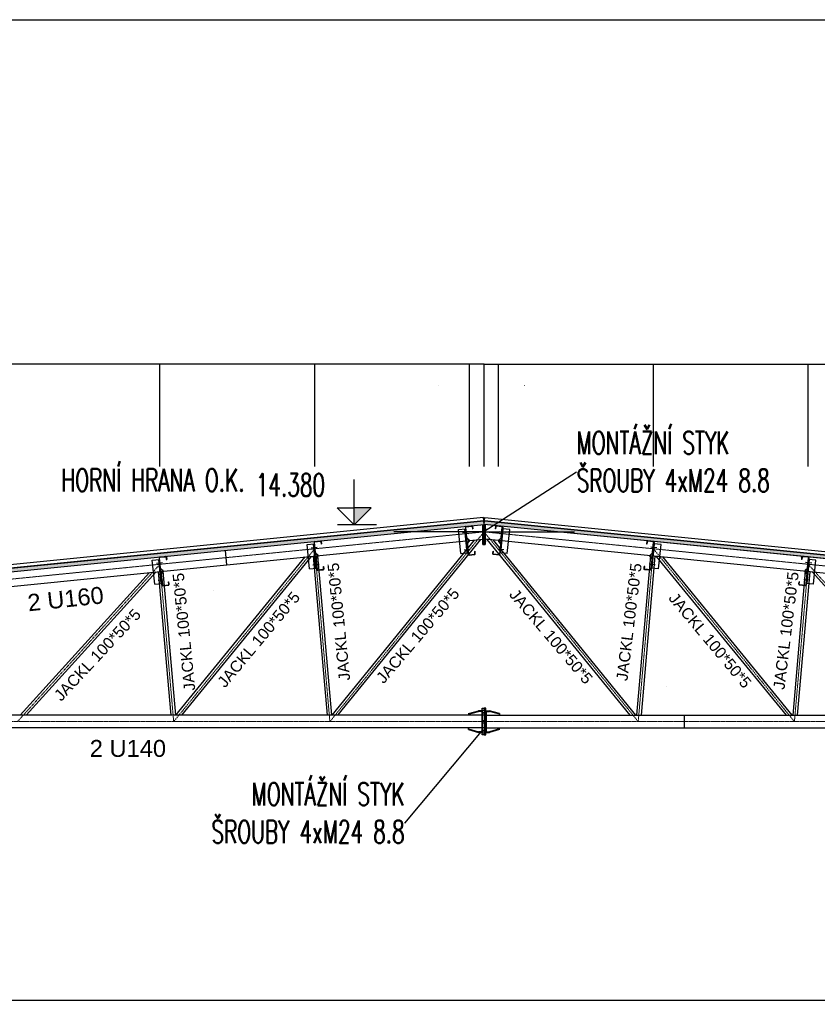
# Model space of a CAD drawing. Header units: millimetres. Extents: x -1190408159 to 361788912, y -2544212749 to 93633750.
# Tile 48 of 69: x 252304 to 260957, y -35990 to -25311. Entities that reach past the tile are written whole.
import ezdxf
from ezdxf.enums import TextEntityAlignment as Align

# ---------------------------------------------------------------- set-up
doc = ezdxf.new("R2010")
doc.units = ezdxf.units.MM
doc.header["$PDSIZE"] = -1
doc.linetypes.add('DASHDOT', pattern=[25.4, 12.7, -6.35, 0, -6.35])
doc.linetypes.add('HIDDEN2', pattern=[0.1875, 0.125, -0.0625])
for name, color, linetype in [('CKTEXTY_MALE', 6, 'Continuous'), ('CSPROFILY_POHLEDY', 7, 'Continuous'), ('CSPROFILY_SKRYTE', 6, 'HIDDEN2'), ('KOTY', 3, 'Continuous'), ('KOTY-VYSKA', 7, 'Continuous'), ('OBRYS', 7, 'Continuous'), ('POPIS', 7, 'Continuous'), ('SRAFY', 9, 'Continuous'), ('SUMA', 7, 'Continuous'), ('ŠRAFY', 8, 'Continuous')]:
    doc.layers.add(name, color=color, linetype=linetype)
doc.layers.add('OSY', color=4, linetype='DASHDOT', lineweight=18)
doc.styles.add('100', font='romans.shx', dxfattribs={"width": 0.65, "height": 0.25})
doc.styles.add('50', font='romans.shx', dxfattribs={"width": 0.65, "height": 0.125})
doc.styles.add('ARIAL', font='ARIAL.TTF', dxfattribs={"height": 1000})
doc.styles.add('S2_5', font='ROMANS.shx', dxfattribs={"width": 0.65, "height": 2.5})
doc.dimstyles.new('100', dxfattribs={"dimscale": 0.1, "dimtxt": 1, "dimasz": 1, "dimexe": 1, "dimexo": 5, "dimgap": 1, "dimtad": 1, "dimdec": 0, "dimlfac": 1000, "dimrnd": 1, "dimdsep": 46, "dimtxsty": '100', "dimblk": 'lin_kot', "dimcen": 0, "dimclrd": 256, "dimclre": 256, "dimaunit": 2, "dimadec": 3, "dimazin": 0, "dimtfac": 1, "dimtdec": 0, "dimtix": 1, "dimtmove": 2, "dimatfit": 3, "dimldrblk": 'sip_kot', "dimfxl": 1, "dimtvp": 2.5, "dimtolj": 1, "dimtzin": 0, "dimarcsym": 0})

# ---------------------------------------------------------------- blocks, each defined once
blk = doc.blocks.new('lin_kot')
at = {"linetype": 'Continuous'}
for q in [(-1, 0), (1, 0)]:
    blk.add_line((0, 0), q, dxfattribs=at)
for points in [[(0, 0), (-1, -1)], [(0, 0), (1, 1)]]:
    blk.add_lwpolyline(points, dxfattribs=at)
blk = doc.blocks.new('*D1343')
at = {"layer": 'Defpoints', "color": 0, "lineweight": 80, "transparency": 16777216}
for p in [(245459, -35944), (269224, -35944), (269224, -35944)]:
    blk.add_point(p, dxfattribs=at)
at = {"layer": 'KOTY', "lineweight": -2, "transparency": 16777216}
for p, q in [((245459, -35944), (245459, -35944)), ((245459, -35944), (269224, -35944)), ((269224, -35944), (269224, -35944))]:
    blk.add_line(p, q, dxfattribs=at)
at = {"layer": 'KOTY', "lineweight": -2, "transparency": 16777216, "xscale": 0.1, "yscale": 0.1, "zscale": 0.1, "rotation": 180}
blk.add_blockref('lin_kot', (245459, -35944), dxfattribs=at)
at = {"layer": 'KOTY', "lineweight": -2, "transparency": 16777216, "xscale": 0.1, "yscale": 0.1, "zscale": 0.1}
blk.add_blockref('lin_kot', (269224, -35944), dxfattribs=at)
at = {"layer": 'KOTY', "color": 0, "transparency": 16777216, "insert": (257341, -35944), "char_height": 0.25, "attachment_point": 5, "style": '100'}
blk.add_mtext('\\A1;23765000', dxfattribs=at)
blk = doc.blocks.new('sip_kot')
at = {"linetype": 'Continuous'}
blk.add_lwpolyline([(0, 0, 0, 0.7, 0), (-3, 0, 0.7, 0.7, 0)], format="xyseb", dxfattribs=at)
blk = doc.blocks.new('Vaznice')
at = {"layer": 'SUMA'}
for p, q in [((118, 37), (118, -78)), ((122, -78), (122, 37)), ((194, 37), (194, 11)), ((198, 37), (198, 11)), ((198, 37), (198, 11)), ((122, -88), (141, -107)), ((125, -85), (144, -104)), ((118, -265), (118, -150)), ((122, -140), (141, -121)), ((122, -150), (122, -265)), ((125, -143), (144, -124)), ((194, -265), (194, -239)), ((198, -265), (198, -239)), ((198, -265), (198, -239))]:
    blk.add_line(p, q, dxfattribs=at)
at = {"layer": 'SUMA', "color": 7, "linetype": 'Continuous'}
for p, q in [((127, 46), (189, 46)), ((127, 42), (189, 42)), ((194, 11), (198, 11)), ((127, -270), (189, -270)), ((127, -274), (189, -274)), ((194, -239), (198, -239))]:
    blk.add_line(p, q, dxfattribs=at)
for centre, radius, start, end in [((127, 37), 9, 90, 180), ((127, 37), 5, 90, 180), ((127, -265), 9, 180, 270), ((127, -265), 5, 180, 270)]:
    blk.add_arc(centre, radius, start, end, dxfattribs=at)
at = {"layer": 'SUMA'}
for centre, radius, start, end in [((189, 37), 9, 0, 90), ((189, 37), 5, 0, 90), ((132, -78), 14, 180, 224.9113), ((132, -78), 10, 180, 224.9113), ((134, -114), 10, 0, 44.9113), ((134, -114), 14, 0, 44.4153), ((132, -150), 14, 135.0887, 180), ((132, -150), 10, 135.0887, 180), ((134, -114), 10, 315.0887, 0), ((134, -114), 14, 315.5847, 0), ((189, -265), 9, 270, 0), ((189, -265), 5, 270, 0)]:
    blk.add_arc(centre, radius, start, end, dxfattribs=at)
blk = doc.blocks.new('A$C3FF1313D')
at = {"layer": 'CSPROFILY_POHLEDY'}
blk.add_line((17, -2), (17, -2), dxfattribs=at)
blk.add_line((17, -2), (17, -2), dxfattribs=at)
blk.add_line((17, -2), (17, -2), dxfattribs=at)
blk.add_line((17, -2), (17, -2), dxfattribs=at)
blk.add_line((17, -2), (17, -2), dxfattribs=at)
at = {"layer": 'OSY', "color": 1}
blk.add_line((17, -2), (17, -2), dxfattribs=at)
blk.add_line((17, -2), (17, -2), dxfattribs=at)
at = {"layer": 'SUMA', "color": 1}
blk.add_line((17, -2), (17, -2), dxfattribs=at)
blk.add_line((17, -2), (17, -2), dxfattribs=at)
blk.add_line((17, -2), (17, -2), dxfattribs=at)
blk.add_line((17, -2), (17, -2), dxfattribs=at)
at = {"layer": 'SUMA', "xscale": -0.001000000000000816, "yscale": 0.000999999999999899, "zscale": 0.001, "rotation": 354.9999772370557}
blk.add_blockref('Vaznice', (17, -2), dxfattribs=at)
blk = doc.blocks.new('*D1344')
at = {"layer": 'Defpoints', "color": 0, "lineweight": 80, "transparency": 16777216}
for p in [(257184, -29048), (257184, -30157), (257341, -30157)]:
    blk.add_point(p, dxfattribs=at)
at = {"layer": 'KOTY', "lineweight": -2, "transparency": 16777216}
for p, q in [((257184, -30156), (257184, -29048)), ((257341, -29048), (257185, -29048)), ((257341, -30156), (257341, -29048))]:
    blk.add_line(p, q, dxfattribs=at)
at = {"layer": 'KOTY', "lineweight": -2, "transparency": 16777216, "xscale": 0.1, "yscale": 0.1, "zscale": 0.1, "rotation": 180}
blk.add_blockref('lin_kot', (257184, -29048), dxfattribs=at)
at = {"layer": 'KOTY', "lineweight": -2, "transparency": 16777216, "xscale": 0.1, "yscale": 0.1, "zscale": 0.1}
blk.add_blockref('lin_kot', (257341, -29048), dxfattribs=at)
at = {"layer": 'KOTY', "color": 0, "transparency": 16777216, "insert": (256848, -29282), "char_height": 0.25, "attachment_point": 5, "style": '100'}
blk.add_mtext('\\A1;156800', dxfattribs=at)
blk = doc.blocks.new('*D1345')
at = {"layer": 'Defpoints', "color": 0, "lineweight": 80, "transparency": 16777216}
for p in [(255505, -29048), (255505, -30157), (257184, -30157)]:
    blk.add_point(p, dxfattribs=at)
at = {"layer": 'KOTY', "lineweight": -2, "transparency": 16777216}
for p, q in [((255505, -30156), (255505, -29048)), ((257184, -29048), (255505, -29048)), ((257184, -30156), (257184, -29048))]:
    blk.add_line(p, q, dxfattribs=at)
at = {"layer": 'KOTY', "lineweight": -2, "transparency": 16777216, "xscale": 0.1, "yscale": 0.1, "zscale": 0.1, "rotation": 180}
blk.add_blockref('lin_kot', (255505, -29048), dxfattribs=at)
at = {"layer": 'KOTY', "lineweight": -2, "transparency": 16777216, "xscale": 0.1, "yscale": 0.1, "zscale": 0.1}
blk.add_blockref('lin_kot', (257184, -29048), dxfattribs=at)
at = {"layer": 'KOTY', "color": 0, "transparency": 16777216, "insert": (256345, -29048), "char_height": 0.25, "attachment_point": 5, "style": '100'}
blk.add_mtext('\\A1;1679720', dxfattribs=at)
blk = doc.blocks.new('*D1346')
at = {"layer": 'Defpoints', "color": 0, "lineweight": 80, "transparency": 16777216}
for p in [(253825, -29048), (253825, -30157), (255505, -30157)]:
    blk.add_point(p, dxfattribs=at)
at = {"layer": 'KOTY', "lineweight": -2, "transparency": 16777216}
for p, q in [((253825, -30156), (253825, -29048)), ((255505, -29048), (253825, -29048)), ((255505, -30156), (255505, -29048))]:
    blk.add_line(p, q, dxfattribs=at)
at = {"layer": 'KOTY', "lineweight": -2, "transparency": 16777216, "xscale": 0.1, "yscale": 0.1, "zscale": 0.1, "rotation": 180}
blk.add_blockref('lin_kot', (253825, -29048), dxfattribs=at)
at = {"layer": 'KOTY', "lineweight": -2, "transparency": 16777216, "xscale": 0.1, "yscale": 0.1, "zscale": 0.1}
blk.add_blockref('lin_kot', (255505, -29048), dxfattribs=at)
at = {"layer": 'KOTY', "color": 0, "transparency": 16777216, "insert": (254665, -29048), "char_height": 0.25, "attachment_point": 5, "style": '100'}
blk.add_mtext('\\A1;1679720', dxfattribs=at)
blk = doc.blocks.new('*D1347')
at = {"layer": 'Defpoints', "color": 0, "lineweight": 80, "transparency": 16777216}
for p in [(252145, -29048), (252145, -30157), (253825, -30157)]:
    blk.add_point(p, dxfattribs=at)
at = {"layer": 'KOTY', "lineweight": -2, "transparency": 16777216}
for p, q in [((252145, -30156), (252145, -29048)), ((253825, -29048), (252145, -29048)), ((253825, -30156), (253825, -29048))]:
    blk.add_line(p, q, dxfattribs=at)
at = {"layer": 'KOTY', "lineweight": -2, "transparency": 16777216, "xscale": 0.1, "yscale": 0.1, "zscale": 0.1, "rotation": 180}
blk.add_blockref('lin_kot', (252145, -29048), dxfattribs=at)
at = {"layer": 'KOTY', "lineweight": -2, "transparency": 16777216, "xscale": 0.1, "yscale": 0.1, "zscale": 0.1}
blk.add_blockref('lin_kot', (253825, -29048), dxfattribs=at)
at = {"layer": 'KOTY', "color": 0, "transparency": 16777216, "insert": (252985, -29048), "char_height": 0.25, "attachment_point": 5, "style": '100'}
blk.add_mtext('\\A1;1679720', dxfattribs=at)
blk = doc.blocks.new('A$C0B455823')
at = {"layer": 'SRAFY', "color": 1}
for p, q in [((-13, -134), (13, 134)), ((-5, -135), (21, 134)), ((93, 126), (13, 134)), ((66, -142), (93, 126)), ((47, 91), (-20, 98)), ((17, 85), (9, 86)), ((18, 103), (10, 103)), ((28, -98), (-39, -92)), ((-2, -104), (-10, -103)), ((-1, -86), (-9, -86)), ((66, -142), (-13, -134))]:
    blk.add_line(p, q, dxfattribs=at)
at = {"layer": 'SRAFY', "color": 1, "xscale": -0.9999999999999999, "rotation": 354.2894068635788}
blk.add_blockref('Vaznice', (129, 102), dxfattribs=at)
blk = doc.blocks.new('*D1360')
at = {"layer": 'Defpoints', "color": 0, "lineweight": 80, "transparency": 16777216}
for p in [(254533, -31068), (254549, -31224), (254549, -31224)]:
    blk.add_point(p, dxfattribs=at)
at = {"layer": 'KOTY', "lineweight": -2, "transparency": 16777216}
for p, q in [((254533, -31068), (254533, -31068)), ((254533, -31068), (254549, -31224)), ((254548, -31224), (254549, -31224))]:
    blk.add_line(p, q, dxfattribs=at)
at = {"layer": 'KOTY', "lineweight": -2, "transparency": 16777216, "xscale": 0.1, "yscale": 0.1, "zscale": 0.1}
for p, rotation in [((254533, -31068), 95.7105931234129), ((254549, -31224), 275.7105931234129)]:
    blk.add_blockref('lin_kot', p, dxfattribs=dict(at, rotation=rotation))
at = {"layer": 'KOTY', "color": 0, "transparency": 16777216, "insert": (254406, -31498), "char_height": 0.25, "attachment_point": 5, "rotation": 275.7106, "style": '100'}
blk.add_mtext('\\A1;156800', dxfattribs=at)
blk = doc.blocks.new('*D1363')
at = {"layer": 'Defpoints', "color": 0, "lineweight": 80, "transparency": 16777216}
for p in [(259355, -32855), (259355, -32992), (259512, -32992)]:
    blk.add_point(p, dxfattribs=at)
at = {"layer": 'KOTY', "lineweight": -2, "transparency": 16777216}
for p, q in [((259355, -32855), (259512, -32855)), ((259512, -32855), (259512, -32992)), ((259355, -32992), (259512, -32992))]:
    blk.add_line(p, q, dxfattribs=at)
at = {"layer": 'KOTY', "lineweight": -2, "transparency": 16777216, "xscale": 0.1, "yscale": 0.1, "zscale": 0.1}
for p, rotation in [((259512, -32855), 90), ((259512, -32992), 270)]:
    blk.add_blockref('lin_kot', p, dxfattribs=dict(at, rotation=rotation))
at = {"layer": 'KOTY', "color": 0, "transparency": 16777216, "insert": (259316, -32540), "char_height": 0.25, "attachment_point": 5, "rotation": 90, "style": '100'}
blk.add_mtext('\\A1;137200', dxfattribs=at)
blk = doc.blocks.new('vys_kota')
at = {"linetype": 'Continuous'}
for p, q in [((0, 0), (0, 5.01)), ((0, 0), (-1.88, 1.88)), ((-1.88, 1.88), (0, 1.88)), ((1.88, 1.88), (0, 1.88)), ((0, 0), (1.88, 1.88))]:
    blk.add_line(p, q, dxfattribs=at)
for points in [[(0, 1.88), (0, 0), (1.88, 1.88)], [(0, 0), (1.88, 1.88), (0, 1.88), (0, 0)]]:
    blk.add_solid(points, dxfattribs=at)
at = {"color": 7, "linetype": 'Continuous', "style": 'S2_5', "width": 0.65}
blk.add_attdef('VYSKA', (1.57, 3.17), '', height=2.5, dxfattribs=at)
blk = doc.blocks.new('*D1370')
at = {"layer": 'Defpoints', "color": 0, "lineweight": 80, "transparency": 16777216}
for p in [(262537, -29048), (260858, -30157), (262537, -30157)]:
    blk.add_point(p, dxfattribs=at)
at = {"layer": 'KOTY', "lineweight": -2, "transparency": 16777216}
for p, q in [((260858, -30156), (260858, -29048)), ((260858, -29048), (262537, -29048)), ((262537, -30156), (262537, -29048))]:
    blk.add_line(p, q, dxfattribs=at)
at = {"layer": 'KOTY', "lineweight": -2, "transparency": 16777216, "xscale": 0.1, "yscale": 0.1, "zscale": 0.1, "rotation": 180}
blk.add_blockref('lin_kot', (260858, -29048), dxfattribs=at)
at = {"layer": 'KOTY', "lineweight": -2, "transparency": 16777216, "xscale": 0.1, "yscale": 0.1, "zscale": 0.1}
blk.add_blockref('lin_kot', (262537, -29048), dxfattribs=at)
at = {"layer": 'KOTY', "color": 0, "transparency": 16777216, "insert": (261697, -29048), "char_height": 0.25, "attachment_point": 5, "style": '100'}
blk.add_mtext('\\A1;1679720', dxfattribs=at)
blk = doc.blocks.new('*D1371')
at = {"layer": 'Defpoints', "color": 0, "lineweight": 80, "transparency": 16777216}
for p in [(260858, -29048), (259178, -30157), (260858, -30157)]:
    blk.add_point(p, dxfattribs=at)
at = {"layer": 'KOTY', "lineweight": -2, "transparency": 16777216}
for p, q in [((259178, -30156), (259178, -29048)), ((259178, -29048), (260857, -29048)), ((260858, -30156), (260858, -29048))]:
    blk.add_line(p, q, dxfattribs=at)
at = {"layer": 'KOTY', "lineweight": -2, "transparency": 16777216, "xscale": 0.1, "yscale": 0.1, "zscale": 0.1, "rotation": 180}
blk.add_blockref('lin_kot', (259178, -29048), dxfattribs=at)
at = {"layer": 'KOTY', "lineweight": -2, "transparency": 16777216, "xscale": 0.1, "yscale": 0.1, "zscale": 0.1}
blk.add_blockref('lin_kot', (260858, -29048), dxfattribs=at)
at = {"layer": 'KOTY', "color": 0, "transparency": 16777216, "insert": (260018, -29048), "char_height": 0.25, "attachment_point": 5, "style": '100'}
blk.add_mtext('\\A1;1679720', dxfattribs=at)
blk = doc.blocks.new('*D1372')
at = {"layer": 'Defpoints', "color": 0, "lineweight": 80, "transparency": 16777216}
for p in [(259178, -29048), (257498, -30157), (259178, -30157)]:
    blk.add_point(p, dxfattribs=at)
at = {"layer": 'KOTY', "lineweight": -2, "transparency": 16777216}
for p, q in [((257498, -30156), (257498, -29048)), ((257498, -29048), (259178, -29048)), ((259178, -30156), (259178, -29048))]:
    blk.add_line(p, q, dxfattribs=at)
at = {"layer": 'KOTY', "lineweight": -2, "transparency": 16777216, "xscale": 0.1, "yscale": 0.1, "zscale": 0.1, "rotation": 180}
blk.add_blockref('lin_kot', (257498, -29048), dxfattribs=at)
at = {"layer": 'KOTY', "lineweight": -2, "transparency": 16777216, "xscale": 0.1, "yscale": 0.1, "zscale": 0.1}
blk.add_blockref('lin_kot', (259178, -29048), dxfattribs=at)
at = {"layer": 'KOTY', "color": 0, "transparency": 16777216, "insert": (258338, -29048), "char_height": 0.25, "attachment_point": 5, "style": '100'}
blk.add_mtext('\\A1;1679720', dxfattribs=at)
blk = doc.blocks.new('*D1373')
at = {"layer": 'Defpoints', "color": 0, "lineweight": 80, "transparency": 16777216}
for p in [(257498, -29048), (257341, -30157), (257498, -30157)]:
    blk.add_point(p, dxfattribs=at)
at = {"layer": 'KOTY', "lineweight": -2, "transparency": 16777216}
for p, q in [((257341, -30156), (257341, -29048)), ((257341, -29048), (257498, -29048)), ((257498, -30156), (257498, -29048))]:
    blk.add_line(p, q, dxfattribs=at)
at = {"layer": 'KOTY', "lineweight": -2, "transparency": 16777216, "xscale": 0.1, "yscale": 0.1, "zscale": 0.1, "rotation": 180}
blk.add_blockref('lin_kot', (257341, -29048), dxfattribs=at)
at = {"layer": 'KOTY', "lineweight": -2, "transparency": 16777216, "xscale": 0.1, "yscale": 0.1, "zscale": 0.1}
blk.add_blockref('lin_kot', (257498, -29048), dxfattribs=at)
at = {"layer": 'KOTY', "color": 0, "transparency": 16777216, "insert": (257778, -29278), "char_height": 0.25, "attachment_point": 5, "style": '100'}
blk.add_mtext('\\A1;156800', dxfattribs=at)

msp = doc.modelspace()

# ---------------------------------------------------------------- hatches: boundary and pattern name
at = {"layer": 'ŠRAFY'}
h = msp.add_hatch(dxfattribs=at)
h.set_pattern_fill('HONEY', color=8, scale=147, angle=281.350938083, style=0)
h.set_pattern_definition([(275.7105931, (221550.708, 2295237.818), (18.57681371, -25.84228831), [18.375, -36.75]), (35.7105931, (221550.708, 2295237.818), (13.09167131, 29.00913675), [18.375, -36.75]), (335.7105931, (221550.708, 2295237.818), (31.66848502, 3.16684844), [-36.75, 18.375])])
h.paths.add_polyline_path([(244935.467, -31988.1739), (244939.36755, -32027.17936), (257341.26755, -30786.98936), (257337.367, -30747.98389)])
h = msp.add_hatch(dxfattribs=at)
h.set_pattern_fill('HONEY', color=8, scale=147, angle=281.350938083, style=0)
h.set_pattern_definition([(264.2894069, (293131.827, 2295237.818), (-18.57681371, -25.84228831), [18.375, -36.75]), (144.2894069, (293131.827, 2295237.818), (-13.09167131, 29.00913675), [18.375, -36.75]), (204.2894069, (293131.827, 2295237.818), (-31.66848502, 3.16684844), [-36.75, 18.375])])
h.paths.add_polyline_path([(269530.63385, -31966.53048), (269526.73331, -32005.53594), (257341.26755, -30786.98936), (257345.1681, -30747.98389)])

# ---------------------------------------------------------------- linework, layer by layer
for p, q in [((244935.467, -31988.1739), (257337.367, -30747.98389)), ((269530.63385, -31966.53048), (257345.1681, -30747.98389)), ((244939.36755, -32027.17936), (257341.26755, -30786.98936)), ((257329.50755, -30792.69239), (257329.50755, -30788.16536)), ((269526.73331, -32005.53594), (257341.26755, -30786.98936)), ((257353.02755, -30792.69239), (257353.02755, -30788.16536)), ((245364.26201, -32142.27197), (257329.50755, -30945.74741)), ((255692.91724, -32855.18039), (257237.20674, -30954.97749)), ((255756.05839, -32855.18039), (257305.93327, -30948.10484)), ((257341.26755, -30865.78039), (256361.26755, -30865.78039)), ((257341.26755, -30865.78039), (258321.26755, -30865.78039)), ((269318.27309, -32142.27197), (257353.02755, -30945.74741)), ((258926.47671, -32855.18039), (257376.60182, -30948.10484)), ((258989.61786, -32855.18039), (257445.32836, -30954.97749)), ((253998.7, -32855.18039), (255400.25175, -31138.67299)), ((254061.95925, -32855.18039), (255469.13545, -31131.78462)), ((255487.20083, -31129.97808), (255638.13716, -32855.18039)), ((255535.9614, -31125.10203), (255687.32434, -32855.18039)), ((259146.5737, -31125.10203), (258995.21076, -32855.18039)), ((259195.33427, -31129.97808), (259044.39793, -32855.18039)), ((260620.57584, -32855.18039), (259213.39965, -31131.78462)), ((260683.8351, -32855.18039), (259282.28335, -31138.67299)), ((252308.96679, -32855.18039), (253710.23604, -31307.67456)), ((252375.0702, -32855.18039), (253782.92109, -31300.40606)), ((253807.48083, -31297.95008), (253943.72145, -32855.18039)), ((253856.2414, -31293.07403), (253992.90862, -32855.18039)), ((260826.2937, -31293.07403), (260689.62647, -32855.18039)), ((260875.05427, -31297.95008), (260738.81365, -32855.18039)), ((262307.4649, -32855.18039), (260899.614, -31300.40606)), ((257341.26755, -32855.18039), (247212.86165, -32855.18039)), ((257341.26755, -32855.18039), (267469.67345, -32855.18039)), ((257341.26755, -32992.38039), (247180.44623, -32992.38039)), ((257341.26755, -32992.38039), (267502.08887, -32992.38039))]:
    msp.add_line(p, q)
at = {"layer": 'CSPROFILY_SKRYTE'}
for p, q in [((257353.02755, -30821.11239), (257329.50755, -30821.11239)), ((257329.50755, -30821.11239), (257353.02755, -30821.11239)), ((257353.02755, -30842.67239), (257329.50755, -30842.67239)), ((257329.50755, -30842.67239), (257353.02755, -30842.67239)), ((257353.02755, -30954.81944), (257329.50755, -30954.81944)), ((257329.50755, -30954.81944), (257353.02755, -30954.81944)), ((257353.02755, -30976.37944), (257329.50755, -30976.37944)), ((257329.50755, -30976.37944), (257353.02755, -30976.37944)), ((257321.66755, -32801.51817), (257360.86755, -32801.51817)), ((257360.86755, -32801.51817), (257321.66755, -32801.51817)), ((257321.66755, -32825.03818), (257360.86755, -32825.03818)), ((257360.86755, -32825.03818), (257321.66755, -32825.03818)), ((257321.66755, -32912.02039), (257360.86755, -32912.02039)), ((257360.86755, -32912.02039), (257321.66755, -32912.02039)), ((257321.66755, -32935.54039), (257360.86755, -32935.54039)), ((257360.86755, -32935.54039), (257321.66755, -32935.54039)), ((257321.66755, -33022.5226), (257360.86755, -33022.5226)), ((257360.86755, -33022.5226), (257321.66755, -33022.5226)), ((257321.66755, -33046.0426), (257360.86755, -33046.0426)), ((257360.86755, -33046.0426), (257321.66755, -33046.0426))]:
    msp.add_line(p, q, dxfattribs=at)
at = {"layer": 'KOTY'}
msp.add_line((255750.28706, -30786.98936), (256174.7268, -30786.98936), dxfattribs=at)
at = {"layer": 'KOTY', "color": 5}
msp.add_lwpolyline([(197334.27297, -25311.48867), (294147.89391, -25311.48867), (294147.89391, -51821.74552), (197334.27297, -51821.74552)], close=True, dxfattribs=at)
at = {"layer": 'OBRYS'}
for p, q in [((257172.70755, -32836.47034), (257172.70755, -32855.18039)), ((257172.70755, -32836.47034), (257172.70755, -32855.18039)), ((257319.70755, -32805.28693), (257319.70755, -33042.27384)), ((257319.70755, -32805.28693), (257319.70755, -33042.27384)), ((257360.86755, -32827.97817), (257321.66755, -32827.97817)), ((257321.66755, -32827.97817), (257360.86755, -32827.97817)), ((257362.82755, -32805.28693), (257362.82755, -33042.27384)), ((257362.82755, -32805.28693), (257362.82755, -33042.27384)), ((257509.82755, -32836.47034), (257509.82755, -32855.18039)), ((257509.82755, -32836.47034), (257509.82755, -32855.18039)), ((257172.70755, -33011.09043), (257172.70755, -32992.38039)), ((257172.70755, -33011.09043), (257172.70755, -32992.38039)), ((257509.82755, -33011.09043), (257509.82755, -32992.38039)), ((257509.82755, -33011.09043), (257509.82755, -32992.38039)), ((257360.86755, -33019.5826), (257321.66755, -33019.5826)), ((257321.66755, -33019.5826), (257360.86755, -33019.5826))]:
    msp.add_line(p, q, dxfattribs=at)
at = {"layer": 'OSY'}
for p, q in [((257362.82755, -30831.89239), (257319.70755, -30831.89239)), ((257319.70755, -30831.89239), (257362.82755, -30831.89239)), ((257362.82755, -30965.59944), (257319.70755, -30965.59944)), ((257319.70755, -30965.59944), (257362.82755, -30965.59944))]:
    msp.add_line(p, q, dxfattribs=at)
at = {"layer": 'OSY', "ltscale": 0.3}
for p, q in [((245458.76755, -32054.03039), (257341.26755, -30865.78039)), ((255668.73679, -32923.78039), (257341.26755, -30865.78039)), ((259013.79831, -32923.78039), (257341.26755, -30865.78039)), ((269223.76755, -32054.03039), (257341.26755, -30865.78039)), ((253974.31679, -32923.78039), (255504.74755, -31049.43239)), ((255504.74755, -31049.43239), (255668.73679, -32923.78039)), ((259177.78755, -31049.43239), (259013.79831, -32923.78039)), ((260708.21831, -32923.78039), (259177.78755, -31049.43239)), ((252279.90107, -32923.78039), (253825.02755, -31217.40439)), ((253825.02755, -31217.40439), (253974.31679, -32923.78039)), ((260857.50755, -31217.40439), (260708.21831, -32923.78039)), ((262402.63402, -32923.78039), (260857.50755, -31217.40439)), ((257341.26755, -32923.78039), (247196.65394, -32923.78039)), ((257341.26755, -32923.78039), (267485.88116, -32923.78039))]:
    msp.add_line(p, q, dxfattribs=at)
at = {"layer": 'SUMA'}
for p, q in [((257172.70755, -32836.47034), (257280.50755, -32805.28693)), ((257172.70755, -32836.47034), (257280.50755, -32805.28693)), ((257172.70755, -32844.78592), (257280.50755, -32813.60251)), ((257172.70755, -32844.78592), (257280.50755, -32813.60251)), ((257319.70755, -32855.18039), (257172.70755, -32855.18039)), ((257319.70755, -32855.18039), (257172.70755, -32855.18039)), ((257280.50755, -32805.28693), (257280.50755, -32813.60251)), ((257319.70755, -32805.28693), (257280.50755, -32805.28693)), ((257319.70755, -32805.28693), (257280.50755, -32805.28693)), ((257280.50755, -32805.28693), (257280.50755, -32813.60251)), ((257319.70755, -32813.60251), (257280.50755, -32813.60251)), ((257319.70755, -32813.60251), (257280.50755, -32813.60251)), ((257362.82755, -32805.28693), (257402.02755, -32805.28693)), ((257362.82755, -32805.28693), (257402.02755, -32805.28693)), ((257362.82755, -32813.60251), (257402.02755, -32813.60251)), ((257362.82755, -32813.60251), (257402.02755, -32813.60251)), ((257362.82755, -32855.18039), (257509.82755, -32855.18039)), ((257362.82755, -32855.18039), (257509.82755, -32855.18039)), ((257509.82755, -32836.47034), (257402.02755, -32805.28693)), ((257402.02755, -32805.28693), (257402.02755, -32813.60251)), ((257402.02755, -32805.28693), (257402.02755, -32813.60251)), ((257509.82755, -32836.47034), (257402.02755, -32805.28693)), ((257509.82755, -32844.78592), (257402.02755, -32813.60251)), ((257509.82755, -32844.78592), (257402.02755, -32813.60251)), ((257319.70755, -32992.38039), (257172.70755, -32992.38039)), ((257319.70755, -32992.38039), (257172.70755, -32992.38039)), ((257362.82755, -32992.38039), (257509.82755, -32992.38039)), ((257362.82755, -32992.38039), (257509.82755, -32992.38039)), ((257172.70755, -33002.77486), (257280.50755, -33033.95827)), ((257172.70755, -33002.77486), (257280.50755, -33033.95827)), ((257172.70755, -33011.09043), (257280.50755, -33042.27384)), ((257172.70755, -33011.09043), (257280.50755, -33042.27384)), ((257280.50755, -33042.27384), (257280.50755, -33033.95827)), ((257319.70755, -33033.95827), (257280.50755, -33033.95827)), ((257319.70755, -33033.95827), (257280.50755, -33033.95827)), ((257280.50755, -33042.27384), (257280.50755, -33033.95827)), ((257319.70755, -33042.27384), (257280.50755, -33042.27384)), ((257319.70755, -33042.27384), (257280.50755, -33042.27384)), ((257362.82755, -33033.95827), (257402.02755, -33033.95827)), ((257362.82755, -33033.95827), (257402.02755, -33033.95827)), ((257362.82755, -33042.27384), (257402.02755, -33042.27384)), ((257362.82755, -33042.27384), (257402.02755, -33042.27384)), ((257509.82755, -33002.77486), (257402.02755, -33033.95827)), ((257509.82755, -33002.77486), (257402.02755, -33033.95827)), ((257509.82755, -33011.09043), (257402.02755, -33042.27384)), ((257509.82755, -33011.09043), (257402.02755, -33042.27384)), ((257402.02755, -33042.27384), (257402.02755, -33033.95827)), ((257402.02755, -33042.27384), (257402.02755, -33033.95827))]:
    msp.add_line(p, q, dxfattribs=at)
for points in [[(257341.26755, -31004.79944), (257329.50755, -31004.79944), (257329.50755, -30792.69239), (257341.26755, -30792.69239)], [(257329.50755, -31004.79944), (257341.26755, -31004.79944), (257341.26755, -30792.69239), (257329.50755, -30792.69239)], [(257329.50755, -31004.79944), (257341.26755, -31004.79944), (257341.26755, -30792.69239), (257329.50755, -30792.69239)], [(257341.26755, -31004.79944), (257329.50755, -31004.79944), (257329.50755, -30792.69239), (257341.26755, -30792.69239)], [(257329.50755, -31004.79944), (257341.26755, -31004.79944), (257341.26755, -30792.69239), (257329.50755, -30792.69239)], [(257341.26755, -31004.79944), (257329.50755, -31004.79944), (257329.50755, -30792.69239), (257341.26755, -30792.69239)], [(257341.26755, -31004.79944), (257329.50755, -31004.79944), (257329.50755, -30792.69239), (257341.26755, -30792.69239)], [(257329.50755, -31004.79944), (257341.26755, -31004.79944), (257341.26755, -30792.69239), (257329.50755, -30792.69239)], [(257353.02755, -31004.79944), (257341.26755, -31004.79944), (257341.26755, -30792.69239), (257353.02755, -30792.69239)], [(257341.26755, -31004.79944), (257353.02755, -31004.79944), (257353.02755, -30792.69239), (257341.26755, -30792.69239)], [(257341.26755, -31004.79944), (257353.02755, -31004.79944), (257353.02755, -30792.69239), (257341.26755, -30792.69239)], [(257353.02755, -31004.79944), (257341.26755, -31004.79944), (257341.26755, -30792.69239), (257353.02755, -30792.69239)], [(257341.26755, -31004.79944), (257353.02755, -31004.79944), (257353.02755, -30792.69239), (257341.26755, -30792.69239)], [(257353.02755, -31004.79944), (257341.26755, -31004.79944), (257341.26755, -30792.69239), (257353.02755, -30792.69239)], [(257353.02755, -31004.79944), (257341.26755, -31004.79944), (257341.26755, -30792.69239), (257353.02755, -30792.69239)], [(257341.26755, -31004.79944), (257353.02755, -31004.79944), (257353.02755, -30792.69239), (257341.26755, -30792.69239)], [(257321.66755, -32778.97817), (257341.26755, -32778.97817), (257341.26755, -33068.5826), (257321.66755, -33068.5826)], [(257321.66755, -32778.97817), (257341.26755, -32778.97817), (257341.26755, -33068.5826), (257321.66755, -33068.5826)], [(257360.86755, -32778.97817), (257341.26755, -32778.97817), (257341.26755, -33068.5826), (257360.86755, -33068.5826)], [(257360.86755, -32778.97817), (257341.26755, -32778.97817), (257341.26755, -33068.5826), (257360.86755, -33068.5826)]]:
    msp.add_lwpolyline(points, close=True, dxfattribs=at)
at = {"layer": 'ŠRAFY', "color": 6}
for points in [[(244931.61873, -31949.16322), (244935.51928, -31988.16868), (257337.41928, -30747.97868), (257333.51873, -30708.97322)], [(244935.467, -31988.1739), (244939.36755, -32027.17936), (257341.26755, -30786.98936), (257337.367, -30747.98389)], [(269530.63385, -31966.53048), (269526.73331, -32005.53594), (257341.26755, -30786.98936), (257345.1681, -30747.98389)], [(269534.48213, -31927.5198), (269530.58158, -31966.52525), (257345.11582, -30747.97868), (257349.01637, -30708.97322)]]:
    msp.add_lwpolyline(points, close=True, dxfattribs=at)

# ---------------------------------------------------------------- block references
for p, xscale, yscale, zscale, rotation in [((257185.29267, -30890.39569), -0.9800000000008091, 0.9799999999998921, 0.98, 359.2894296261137), ((257497.24243, -30890.39569), 0.980000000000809, 0.980000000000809, 0.980000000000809, 0.7105703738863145), ((255505.52967, -31058.37199), -0.9800000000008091, 0.9799999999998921, 0.98, 359.2894296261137), ((259177.00543, -31058.37199), 0.980000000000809, 0.980000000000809, 0.980000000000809, 0.7105703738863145), ((253825.80967, -31226.34399), -0.9800000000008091, 0.9799999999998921, 0.98, 359.2894296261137), ((260856.72543, -31226.34399), 0.980000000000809, 0.980000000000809, 0.980000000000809, 0.7105703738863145)]:
    msp.add_blockref('A$C3FF1313D', p, dxfattribs=dict(xscale=xscale, yscale=yscale, zscale=zscale, rotation=rotation))
at = {"layer": 'KOTY'}
for p, xscale, yscale, zscale in [((257154.04559, -30963.29361), -0.9800000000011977, 0.9799999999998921, 0.98), ((257528.48951, -30963.29361), 0.9800000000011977, 0.9800000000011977, 0.9800000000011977), ((255512.54709, -31127.42776), -0.9800000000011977, 0.9799999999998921, 0.98), ((259169.98801, -31127.42776), 0.9800000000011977, 0.9800000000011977, 0.9800000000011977), ((253832.82709, -31295.39976), -0.9800000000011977, 0.9799999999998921, 0.98), ((260849.70801, -31295.39976), 0.9800000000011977, 0.9800000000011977, 0.9800000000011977)]:
    msp.add_blockref('A$C0B455823', p, dxfattribs=dict(at, xscale=xscale, yscale=yscale, zscale=zscale))
at = {"layer": 'KOTY-VYSKA'}
ref = msp.add_blockref('vys_kota', (255933.56217, -30789.56769), dxfattribs=dict(at, xscale=98, yscale=98, zscale=98))
ref.add_attrib('VYSKA', '14.380', (254865.75196, -30479.11349), dxfattribs={"layer": '0', "color": 7, "linetype": 'Continuous', "height": 245, "style": 'S2_5', "width": 0.65})

# ---------------------------------------------------------------- texts
at = {"layer": 'CKTEXTY_MALE', "color": 7, "style": 'ARIAL'}
for s, height, rotation, p in [('JACKL 100*50*5', 122.5, 95.661529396, (255765.68265, -31841.20623)), ('JACKL 100*50*5', 122.5, 82.990183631, (258913.7564, -31842.81202)), ('JACKL 100*50*5', 122.5, 95.661529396, (254085.22448, -31951.10302)), ('JACKL 100*50*5', 122.5, 82.990183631, (260617.31315, -31936.77395)), ('2 U160', 183.75, 6.096962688, (252801.86696, -31592.67506)), ('JACKL 100*50*5', 122.5, 49.67581035, (256621.46318, -31990.86997)), ('JACKL 100*50*5', 122.5, 50.13240894, (254896.0332, -32033.25282)), ('JACKL 100*50*5', 122.5, 310.32418965, (258068.47994, -31999.59773)), ('JACKL 100*50*5', 122.5, 309.86759106, (259793.84013, -32042.03934)), ('JACKL 100*50*5', 122.5, 47.002655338, (253146.94012, -32199.63491))]:
    msp.add_text(s, height=height, rotation=rotation, dxfattribs=at).set_placement(p, align=Align.MIDDLE_CENTER)
msp.add_text('2 U140', height=183.75, dxfattribs=at).set_placement((253477.53294, -33214.36296), align=Align.MIDDLE_CENTER)
at = {"layer": 'POPIS', "char_height": 245, "style": '50'}
for s, insert, attachment_point in [('{\\Fromans.shx|c238;MONTÁŽNÍ STYK\\PŠROUBY 4xM24 8.8}', (258346.00319, -29776.97883), 1), ('{\\Fromans.shx|c238;HORNÍ HRANA O.K.}', (254742.84952, -30182.08136), 3), ('{\\Fromans.shx|c238;MONTÁŽNÍ STYK\\PŠROUBY 4xM24 8.8}', (256479.65604, -33587.68805), 3)]:
    msp.add_mtext(s, dxfattribs=dict(at, insert=insert, attachment_point=attachment_point))

# ---------------------------------------------------------------- dimensions: what is measured, and where the dimension line sits
at = {"layer": 'KOTY'}
for base, p1, p2, picture, middle in [((252145.30755, -29047.94606), (253825.02755, -30156.50438), (252145.30755, -30156.50438), '*D1347', (252985.16755, -29047.72106)), ((253825.02755, -29047.94606), (255504.74755, -30156.50438), (253825.02755, -30156.50438), '*D1346', (254664.88755, -29047.72106)), ((255504.74755, -29047.94606), (257184.46755, -30156.50438), (255504.74755, -30156.50438), '*D1345', (256344.60755, -29047.72106))]:
    dim = msp.add_linear_dim(base=base, p1=p1, p2=p2, angle=180, dimstyle='100', dxfattribs=at)
    dim.commit()
    dim.dimension.update_dxf_attribs({"geometry": picture, "text_midpoint": middle})
for base, p1, p2, angle, picture, middle, dimtype in [((257184.46755, -29047.94606), (257341.26755, -30156.50438), (257184.46755, -30156.50438), 180, '*D1344', (256847.94625, -29281.77872), 160), ((254548.66743, -31223.83142), (254533.06524, -31067.80959), (254548.66743, -31223.83142), 275.710593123, '*D1360', (254405.59049, -31497.79959), 161), ((259512.37324, -32992.38039), (259354.53897, -32855.18039), (259354.53897, -32992.38039), 90, '*D1363', (259316.40722, -32539.78341), 160)]:
    dim = msp.add_linear_dim(base=base, p1=p1, p2=p2, angle=angle, dimstyle='100', dxfattribs=at)
    dim.commit()
    dim.dimension.update_dxf_attribs({"geometry": picture, "text_midpoint": middle, "dimtype": dimtype})
dim = msp.add_linear_dim(base=(257498.06755, -29047.94606), p1=(257341.26755, -30156.50438), p2=(257498.06755, -30156.50438), dimstyle='100', dxfattribs=at)
dim.commit()
dim.dimension.update_dxf_attribs({"geometry": '*D1373', "text_midpoint": (257777.84301, -29277.73723), "dimtype": 160})
for base, p1, p2, picture, middle in [((259177.78755, -29047.94606), (257498.06755, -30156.50438), (259177.78755, -30156.50438), '*D1372', (258337.92755, -29047.72106)), ((260857.50755, -29047.94606), (259177.78755, -30156.50438), (260857.50755, -30156.50438), '*D1371', (260017.64755, -29047.72106)), ((262537.22755, -29047.94606), (260857.50755, -30156.50438), (262537.22755, -30156.50438), '*D1370', (261697.36755, -29047.72106)), ((269223.76755, -35944.46408), (245458.76755, -35944.46408), (269223.76755, -35944.46408), '*D1343', (257341.26755, -35944.23908))]:
    dim = msp.add_linear_dim(base=base, p1=p1, p2=p2, dimstyle='100', dxfattribs=at)
    dim.commit()
    dim.dimension.update_dxf_attribs({"geometry": picture, "text_midpoint": middle})

# ---------------------------------------------------------------- leaders
at = {"layer": 'POPIS', "annotation_type": 0, "has_hookline": 1, "text_width": 2358.41667}
for points, hookline_direction in [([(257340.2964, -30862.75288), (258345.80319, -30215.48302), (258345.90319, -30215.48302)], 0), ([(257328.25553, -33007.82863), (256479.85604, -34025.35296), (256479.75604, -34025.35296)], 1)]:
    msp.add_leader(points, dimstyle='100', override={"dimgap": 1, "dimtad": 0}, dxfattribs=dict(at, hookline_direction=hookline_direction))

doc.saveas('drawing.dxf')
